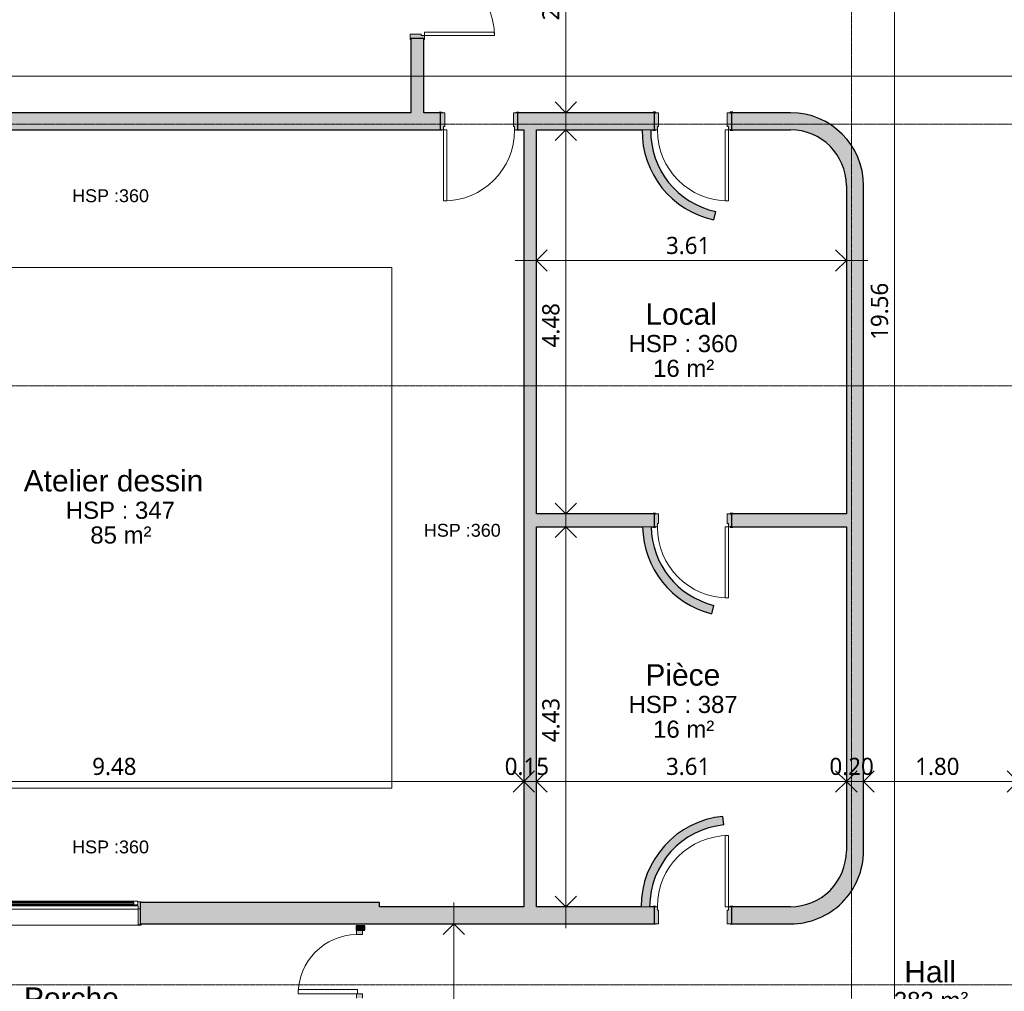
# Model space of a CAD drawing. Header units: millimetres. Extents: x -64334 to 32356, y -11421 to 53741.
# Tile 35 of 71: x -23874 to -12386, y 5744 to 17083. Entities that reach past the tile are written whole.
import ezdxf

# ---------------------------------------------------------------- set-up
doc = ezdxf.new("R2010")
doc.units = ezdxf.units.MM
doc.linetypes.add('Caché', pattern=[7.14375, 4.7625, -2.38125])
doc.linetypes.add('Ligne de quadrillage', pattern=[22.225, 12.7, -3.175, 3.175, -3.175])
for name, color, linetype, lineweight in [('A-ANNO-DIMS', 211, 'Continuous', 9), ('A-ANNO-DIMS-100', 211, 'Continuous', 9), ('A-AREA-IDEN', 2, 'Continuous', 9), ('A-DETL-HDLN', 90, 'Caché', 9), ('A-DOOR', 31, 'Continuous', 9), ('A-DOOR-FRAM', 31, 'Continuous', 9), ('A-GLAZ', 151, 'Continuous', 9), ('A-GLAZ-CWMG', 51, 'Continuous', 9), ('A-WALL', 113, 'Continuous', 9), ('G-ANNO-SYMB', 111, 'Continuous', 9), ('G-ANNO-TEXT', 231, 'Continuous', 9), ('I-WALL', 2, 'Continuous', 9), ('S-GRID', 1, 'Continuous', 9)]:
    doc.layers.add(name, color=color, linetype=linetype, lineweight=lineweight)
doc.styles.add('Arial_2', font='arial.ttf', dxfattribs={"height": 200})
doc.styles.add('Arial_4', font='arial.ttf', dxfattribs={"height": 150})
doc.styles.add('Arial_B', font='txt', dxfattribs={"height": 250})
doc.styles.add('Trebuchet MS_B', font='txt', dxfattribs={"height": 200})
doc.dimstyles.new('Cotes_linéaires_rouge_2mm', dxfattribs={"dimscale": 304.8, "dimtxt": 206.190181, "dimasz": 0.410105, "dimexe": 0.82021, "dimexo": 0.0625, "dimgap": 0.065617, "dimtad": 1, "dimlfac": 0.001, "dimrnd": 0.01, "dimzin": 0, "dimdsep": 46, "dimtxsty": 'Trebuchet MS_B', "dimblk1": 'OPEN30', "dimblk2": 'OPEN30', "dimsah": 1, "dimcen": 0.09, "dimdle": 0.82021, "dimazin": 0, "dimtfac": 1, "dimtdec": 4, "dimtix": 1, "dimtmove": 0, "dimatfit": 3, "dimfxl": 1.64042, "dimfxlon": 1, "dimtvp": 1, "dimtolj": 1, "dimtzin": 0, "dimarcsym": 2})
doc.dimstyles.new('Cotes_linéaires_rouge_2mm_3', dxfattribs={"dimscale": 304.8, "dimtxt": 206.190181, "dimasz": 0.410105, "dimexe": 0.82021, "dimexo": 0.0625, "dimgap": 0.065617, "dimtad": 1, "dimlfac": 0.001, "dimrnd": 0.01, "dimzin": 0, "dimdsep": 46, "dimtxsty": 'Trebuchet MS_B', "dimblk1": 'OPEN30', "dimblk2": 'OPEN30', "dimsah": 1, "dimcen": 0.09, "dimdle": 0.82021, "dimazin": 0, "dimtfac": 1, "dimtdec": 4, "dimtix": 1, "dimtmove": 0, "dimatfit": 3, "dimfxl": 1.64042, "dimfxlon": 1, "dimtvp": 1, "dimtolj": 1, "dimtzin": 0, "dimarcsym": 2})

# ---------------------------------------------------------------- blocks, each defined once
blk = doc.blocks.new('3 Vantaux - 180 x500-1522891-Niveau 00')
at = {"layer": 'A-GLAZ', "lineweight": 18}
for p, q in [((-2502, 133), (-2470, 133)), ((-2470, 137), (-2469, 138)), ((-2470, 96), (-2470, 137)), ((-2470, 133), (-2470, 95)), ((-2469, 138), (-2424, 138)), ((-2426, 125), (-2426, 109)), ((-2420, 125), (-2426, 125)), ((-2426, 124), (-869, 124)), ((-2426, 108), (-2426, 124)), ((-2424, 138), (-2420, 134)), ((-2420, 134), (-2420, 125)), ((-875, 134), (-871, 138)), ((-875, 125), (-875, 134)), ((-869, 125), (-875, 125)), ((-871, 138), (-827, 138)), ((-869, 109), (-869, 125)), ((-869, 124), (-869, 108)), ((-827, 138), (-825, 137)), ((-825, 137), (-824, 138)), ((-825, 96), (-825, 137)), ((-825, 137), (-825, 96)), ((-824, 138), (-779, 138)), ((-781, 125), (-781, 109)), ((-775, 125), (-781, 125)), ((-781, 124), (781, 124)), ((-781, 108), (-781, 124)), ((-779, 138), (-775, 134)), ((-775, 134), (-775, 125)), ((775, 134), (779, 138)), ((775, 125), (775, 134)), ((781, 125), (775, 125)), ((779, 138), (824, 138)), ((781, 109), (781, 125)), ((781, 124), (781, 108)), ((824, 138), (825, 137)), ((825, 137), (827, 138)), ((825, 137), (825, 96)), ((825, 96), (825, 137)), ((827, 138), (871, 138)), ((869, 125), (869, 109)), ((875, 125), (869, 125)), ((869, 124), (2426, 124)), ((869, 108), (869, 124)), ((871, 138), (875, 134)), ((875, 134), (875, 125)), ((2420, 134), (2424, 138)), ((2420, 125), (2420, 134)), ((2426, 125), (2420, 125)), ((2424, 138), (2468, 138)), ((2426, 109), (2426, 125)), ((2426, 124), (2426, 108)), ((2468, 138), (2470, 137)), ((2470, 137), (2470, 96)), ((2470, 133), (2510, 133)), ((2470, 95), (2470, 133)), ((2510, 133), (2510, 125)), ((-2476, 50), (-2500, 50)), ((-2500, 50), (-2476, 50)), ((-2475, 51), (-2476, 50)), ((-2476, 50), (-2476, -130)), ((-2475, 85), (-2475, 51)), ((-2460, 85), (-2475, 85)), ((-2469, 95), (-2470, 96)), ((-2470, 95), (-2460, 95)), ((-2424, 95), (-2469, 95)), ((-2460, 95), (-2460, 85)), ((-2426, 109), (-2420, 109)), ((-869, 108), (-2426, 108)), ((-2420, 99), (-2424, 95)), ((-2420, 109), (-2420, 99)), ((-875, 109), (-869, 109)), ((-875, 99), (-875, 109)), ((-871, 95), (-875, 99)), ((-827, 95), (-871, 95)), ((-825, 96), (-827, 95)), ((-824, 95), (-825, 96)), ((-779, 95), (-824, 95)), ((-781, 109), (-775, 109)), ((781, 108), (-781, 108)), ((-775, 99), (-779, 95)), ((-775, 109), (-775, 99)), ((775, 109), (781, 109)), ((775, 99), (775, 109)), ((779, 95), (775, 99)), ((824, 95), (779, 95)), ((825, 96), (824, 95)), ((827, 95), (825, 96)), ((871, 95), (827, 95)), ((869, 109), (875, 109)), ((2426, 108), (869, 108)), ((875, 99), (871, 95)), ((875, 109), (875, 99)), ((2420, 109), (2426, 109)), ((2420, 99), (2420, 109)), ((2424, 95), (2420, 99)), ((2468, 95), (2424, 95)), ((2460, 95), (2470, 95)), ((2460, 85), (2460, 95)), ((2475, 85), (2460, 85)), ((2470, 96), (2468, 95)), ((2475, 51), (2475, 85)), ((2476, 50), (2475, 51)), ((2500, 50), (2476, 50)), ((2476, 50), (2500, 50)), ((2476, -130), (2476, 50)), ((-2508, -131), (-2508, -125)), ((-2506, -133), (-2508, -131)), ((-2479, -133), (-2506, -133)), ((-2476, -130), (-2479, -133)), ((2479, -133), (2476, -130)), ((2506, -133), (2479, -133)), ((2508, -131), (2506, -133)), ((2508, -125), (2508, -131))]:
    blk.add_line(p, q, dxfattribs=at)
at = {"layer": 'A-GLAZ'}
for p, q in [((-2424, 138), (-871, 138)), ((-875, 134), (-2420, 134)), ((-779, 138), (779, 138)), ((-775, 134), (775, 134)), ((871, 138), (2424, 138)), ((875, 134), (2420, 134)), ((2476, 45), (-2476, 45)), ((2460, 85), (-2460, 85)), ((-871, 95), (-2424, 95)), ((-875, 99), (-2420, 99)), ((-824, 95), (-827, 95)), ((779, 95), (-779, 95)), ((-775, 99), (775, 99)), ((827, 95), (824, 95)), ((2424, 95), (871, 95)), ((875, 99), (2420, 99)), ((-2511, -125), (-2511, -140)), ((-2511, -140), (2511, -140)), ((2511, -140), (2511, -125))]:
    blk.add_line(p, q, dxfattribs=at)
blk = doc.blocks.new('Simple vitrée - Simple vitrée-1522894-Niveau 00')
at = {"layer": 'A-DOOR-FRAM'}
h = blk.add_hatch(color=254, dxfattribs=at)
h.paths.add_polyline_path([(-396, -25), (-346, -25), (-346, 45), (-396, 45)])
h.paths.add_polyline_path([(346, -25), (396, -25), (396, 45), (346, 45)])
at = {"layer": 'A-DOOR'}
for p, q in [((-296, 727), (-346, 727)), ((-346, 727), (-346, 35)), ((-296, 35), (-296, 727)), ((-346, 35), (-296, 35))]:
    blk.add_line(p, q, dxfattribs=at)
blk.add_arc((-346, 35), 692, 0.8278, 90, dxfattribs=at)
at = {"layer": 'A-DOOR-FRAM', "lineweight": 18}
for p, q in [((-346, 45), (-396, 45)), ((-346, -25), (-346, 45)), ((396, 45), (346, 45)), ((346, 45), (346, -25)), ((-396, -25), (-346, -25)), ((346, -25), (396, -25))]:
    blk.add_line(p, q, dxfattribs=at)
blk = doc.blocks.new('Meneau rectangulaire - 50 x 100mm-1368979-Niveau 00')
at = {"layer": 'A-GLAZ-CWMG'}
blk.add_hatch(color=8, dxfattribs=at).paths.add_polyline_path([(-50, 50), (0, 50), (0, -50), (-50, -50)])
at = {"layer": 'A-GLAZ-CWMG', "lineweight": 25}
for p, q in [((-50, 50), (0, 50)), ((-50, -50), (-50, 50)), ((0, 50), (0, -50)), ((0, -50), (-50, -50))]:
    blk.add_line(p, q, dxfattribs=at)
blk = doc.blocks.new('Double _R_ - 1_63m x 2_04m-1398057-Niveau 00')
at = {"layer": 'A-DOOR-FRAM'}
h = blk.add_hatch(color=254, dxfattribs=at)
h.paths.add_polyline_path([(815, -83), (860, -83), (860, -75), (850, -75), (850, 75), (860, 75), (860, 83), (800, 83), (800, -43), (815, -43), (815, -75)])
h.paths.add_polyline_path([(-860, -83), (-815, -83), (-815, -43), (-800, -43), (-800, 83), (-860, 83), (-860, 75), (-850, 75), (-850, -75), (-860, -75)])
at = {"layer": 'A-DOOR'}
for p, q in [((-815, -83), (-775, -83)), ((-815, -898), (-815, -83)), ((-775, -83), (-775, -898)), ((815, -83), (775, -83)), ((775, -83), (775, -898)), ((815, -898), (815, -83)), ((-775, -898), (-815, -898)), ((775, -898), (815, -898))]:
    blk.add_line(p, q, dxfattribs=at)
for centre, start, end in [((-815, -83), 270, 360), ((815, -83), 180, 270)]:
    blk.add_arc(centre, 815, start, end, dxfattribs=at)
at = {"layer": 'A-DOOR-FRAM', "lineweight": 18}
for p, q in [((-800, 83), (-860, 83)), ((-860, 83), (-860, 75)), ((-800, -43), (-800, 83)), ((860, 83), (800, 83)), ((800, 83), (800, -43)), ((860, 75), (860, 83)), ((-860, -75), (-860, -83)), ((-860, -83), (-815, -83)), ((-815, -83), (-815, -43)), ((-815, -43), (-800, -43)), ((800, -43), (815, -43)), ((815, -43), (815, -83)), ((815, -83), (860, -83)), ((860, -83), (860, -75))]:
    blk.add_line(p, q, dxfattribs=at)
blk = doc.blocks.new('__Int_ Simple - __PP _0_83m x 2_04m_-V27-Niveau 00')
at = {"layer": 'A-DOOR'}
h = blk.add_hatch(color=254, dxfattribs=at)
h.paths.add_polyline_path([(-485, 105), (-500, 105), (-500, 100), (-470, 100), (-470, 105)])
h.paths.add_polyline_path([(430, 105), (400, 105), (400, 100), (430, 100)])
h.paths.add_polyline_path([(-485, -100), (-500, -100), (-500, -105), (-470, -105), (-470, -100)])
h.paths.add_polyline_path([(415, -100), (400, -100), (400, -105), (430, -105), (430, -100)])
at = {"layer": 'A-DOOR-FRAM'}
h = blk.add_hatch(color=254, dxfattribs=at)
h.paths.add_polyline_path([(365, 100), (365, -60), (380, -60), (380, -100), (415, -100), (415, 100), (400, 100)])
h.paths.add_polyline_path([(-435, 100), (-485, 100), (-485, -100), (-450, -100), (-450, -60), (-435, -60)])
at = {"layer": 'A-DOOR', "lineweight": 25}
for p, q in [((-470, 105), (-500, 105)), ((-500, 105), (-500, 100)), ((-485, 100), (-470, 100)), ((-470, 100), (-470, 105)), ((430, 105), (400, 105)), ((400, 105), (400, 100)), ((400, 100), (415, 100)), ((430, 100), (430, 105)), ((-500, -100), (-500, -105)), ((-500, -105), (-470, -105)), ((-470, -100), (-485, -100)), ((-470, -105), (-470, -100)), ((415, -100), (400, -100)), ((400, -100), (400, -105)), ((400, -105), (430, -105)), ((430, -105), (430, -100))]:
    blk.add_line(p, q, dxfattribs=at)
at = {"layer": 'A-DOOR'}
for p, q in [((380, -100), (340, -100)), ((340, -930), (340, -100)), ((380, -100), (380, -930)), ((380, -930), (340, -930))]:
    blk.add_line(p, q, dxfattribs=at)
blk.add_arc((380, -100), 830, 180, 270, dxfattribs=at)
at = {"layer": 'A-DOOR-FRAM', "lineweight": 18}
for p, q in [((-435, 100), (-485, 100)), ((-435, -60), (-435, 100)), ((415, 100), (365, 100)), ((365, 100), (365, -60)), ((-485, -100), (-450, -100)), ((-450, -100), (-450, -60)), ((-450, -60), (-435, -60)), ((365, -60), (380, -60)), ((380, -60), (380, -100)), ((380, -100), (415, -100))]:
    blk.add_line(p, q, dxfattribs=at)
blk = doc.blocks.new('__Int_ Simple - __PP _0_83m x 2_04m_-1519620-Niveau 00')
at = {"layer": 'A-DOOR'}
h = blk.add_hatch(color=254, dxfattribs=at)
h.paths.add_polyline_path([(400, 105), (400, 100), (430, 100), (430, 105), (410, 105)])
h.paths.add_polyline_path([(-485, 105), (-500, 105), (-500, 100), (-470, 100), (-470, 105)])
h.paths.add_polyline_path([(-485, -100), (-500, -100), (-500, -105), (-470, -105), (-470, -100)])
h.paths.add_polyline_path([(430, -100), (400, -100), (400, -105), (430, -105)])
at = {"layer": 'A-DOOR-FRAM'}
h = blk.add_hatch(color=254, dxfattribs=at)
h.paths.add_polyline_path([(-450, 100), (-485, 100), (-485, -100), (-435, -100), (-435, 60), (-450, 60)])
h.paths.add_polyline_path([(415, 100), (380, 100), (380, 60), (365, 60), (365, -100), (415, -100), (415, 0)])
at = {"layer": 'A-DOOR'}
for p, q in [((380, 930), (340, 930)), ((340, 930), (340, 100)), ((380, 100), (380, 930)), ((380, 100), (340, 100))]:
    blk.add_line(p, q, dxfattribs=at)
at = {"layer": 'A-DOOR', "lineweight": 25}
for p, q in [((-500, 100), (-500, 105)), ((-500, 105), (-470, 105)), ((-470, 100), (-485, 100)), ((-470, 105), (-470, 100)), ((400, 100), (400, 105)), ((400, 105), (430, 105)), ((415, 100), (400, 100)), ((430, 105), (430, 100)), ((-500, -105), (-500, -100)), ((-470, -105), (-500, -105)), ((-485, -100), (-470, -100)), ((-470, -100), (-470, -105)), ((400, -105), (400, -100)), ((400, -100), (415, -100)), ((430, -105), (400, -105)), ((430, -100), (430, -105))]:
    blk.add_line(p, q, dxfattribs=at)
at = {"layer": 'A-DOOR'}
blk.add_arc((380, 100), 830, 90, 180, dxfattribs=at)
at = {"layer": 'A-DOOR-FRAM', "lineweight": 18}
for p, q in [((-485, 100), (-450, 100)), ((-450, 100), (-450, 60)), ((-450, 60), (-435, 60)), ((-435, 60), (-435, -100)), ((365, 60), (380, 60)), ((365, -100), (365, 60)), ((380, 100), (415, 100)), ((380, 60), (380, 100)), ((-435, -100), (-485, -100)), ((415, -100), (365, -100))]:
    blk.add_line(p, q, dxfattribs=at)
blk = doc.blocks.new('__Int_ Simple - __PP _0_83m x 2_04m_-1519624-Niveau 00')
at = {"layer": 'A-DOOR'}
h = blk.add_hatch(color=254, dxfattribs=at)
h.paths.add_polyline_path([(400, -80), (430, -80), (430, -75), (400, -76)])
h.paths.add_polyline_path([(-500, -80), (-470, -80), (-470, -75), (-500, -75)])
h.paths.add_polyline_path([(-470, 75), (-470, 80), (-500, 80), (-500, 75), (-485, 75)])
h.paths.add_polyline_path([(430, 75), (430, 80), (400, 80), (400, 75), (428, 75)])
at = {"layer": 'A-DOOR-FRAM'}
h = blk.add_hatch(color=254, dxfattribs=at)
h.paths.add_polyline_path([(380, -75), (415, -75), (415, 75), (365, 75), (365, -35), (380, -35)])
h.paths.add_polyline_path([(-450, -75), (-450, -35), (-435, -35), (-435, 75), (-485, 75), (-485, -75)])
at = {"layer": 'A-DOOR', "lineweight": 25}
for p, q in [((-470, 80), (-500, 80)), ((-500, 80), (-500, 75)), ((-485, 75), (-470, 75)), ((-470, 75), (-470, 80)), ((430, 80), (400, 80)), ((400, 80), (400, 75)), ((400, 75), (415, 75)), ((430, 75), (430, 80)), ((-500, -75), (-500, -80)), ((-500, -80), (-470, -80)), ((-470, -75), (-485, -75)), ((-470, -80), (-470, -75)), ((415, -75), (400, -75)), ((400, -75), (400, -80)), ((400, -80), (430, -80)), ((430, -80), (430, -75))]:
    blk.add_line(p, q, dxfattribs=at)
at = {"layer": 'A-DOOR'}
for p, q in [((380, -75), (340, -75)), ((340, -905), (340, -75)), ((380, -75), (380, -905)), ((380, -905), (340, -905))]:
    blk.add_line(p, q, dxfattribs=at)
blk.add_arc((380, -75), 830, 180, 270, dxfattribs=at)
at = {"layer": 'A-DOOR-FRAM', "lineweight": 18}
for p, q in [((-435, 75), (-485, 75)), ((-435, -35), (-435, 75)), ((415, 75), (365, 75)), ((365, 75), (365, -35)), ((-485, -75), (-450, -75)), ((-450, -75), (-450, -35)), ((-450, -35), (-435, -35)), ((365, -35), (380, -35)), ((380, -35), (380, -75)), ((380, -75), (415, -75))]:
    blk.add_line(p, q, dxfattribs=at)
blk = doc.blocks.new('DIMBLOCK177-Niveau 00')
at = {"layer": 'A-ANNO-DIMS-100'}
for p, q in [((-14029, 7693), (-14029, 8443)), ((-12229, 7693), (-12229, 8443)), ((-11979, 8193), (-14029, 8193)), ((-14029, 8193), (-14029, 7693)), ((-12229, 8193), (-12229, 7693))]:
    blk.add_line(p, q, dxfattribs=at)
at = {"layer": 'A-ANNO-DIMS-100', "lineweight": 25}
for p, q in [((-14029, 8193), (-13904, 8318)), ((-12229, 8193), (-12354, 8318)), ((-14029, 8193), (-13904, 8068)), ((-12229, 8193), (-12354, 8068))]:
    blk.add_line(p, q, dxfattribs=at)
at = {"layer": 'A-ANNO-DIMS-100', "color": 0, "insert": (-13426, 8469), "char_height": 200, "width": 712.93, "attachment_point": 1, "line_spacing_factor": 1.048425, "style": 'Trebuchet MS_B'}
blk.add_mtext('1.80', dxfattribs=at)
blk = doc.blocks.new('_Open30')
at = {"color": 0, "linetype": 'ByBlock', "lineweight": -2}
for p, q in [((-1, 0.268), (0, 0)), ((0, 0), (-1, -0.268)), ((0, 0), (-1, 0))]:
    blk.add_line(p, q, dxfattribs=at)
blk = doc.blocks.new('DIMBLOCK178-Niveau 00')
at = {"layer": 'A-ANNO-DIMS-100'}
for p, q in [((-14229, 7693), (-14229, 8443)), ((-14029, 7693), (-14029, 8443)), ((-14029, 8193), (-14229, 8193)), ((-14229, 8193), (-14229, 7693)), ((-14029, 8193), (-14029, 7693))]:
    blk.add_line(p, q, dxfattribs=at)
at = {"layer": 'A-ANNO-DIMS-100', "lineweight": 25}
for p, q in [((-14229, 8193), (-14354, 8318)), ((-14029, 8193), (-13904, 8318)), ((-14229, 8193), (-14354, 8068)), ((-14029, 8193), (-13904, 8068))]:
    blk.add_line(p, q, dxfattribs=at)
at = {"layer": 'A-ANNO-DIMS-100', "color": 0, "insert": (-14426, 8469), "char_height": 200, "width": 712.93, "attachment_point": 1, "line_spacing_factor": 1.048425, "style": 'Trebuchet MS_B'}
blk.add_mtext('0.20', dxfattribs=at)
blk = doc.blocks.new('DIMBLOCK179-Niveau 00')
at = {"layer": 'A-ANNO-DIMS-100'}
for p, q in [((-17843, 7693), (-17843, 8443)), ((-14229, 7693), (-14229, 8443)), ((-14229, 8193), (-17843, 8193)), ((-17843, 8193), (-17843, 7693)), ((-14229, 8193), (-14229, 7693))]:
    blk.add_line(p, q, dxfattribs=at)
at = {"layer": 'A-ANNO-DIMS-100', "lineweight": 25}
for p, q in [((-17843, 8193), (-17718, 8318)), ((-14229, 8193), (-14354, 8318)), ((-14229, 8193), (-14104, 8318)), ((-17843, 8193), (-17718, 8068)), ((-14229, 8193), (-14354, 8068)), ((-14229, 8193), (-14104, 8068))]:
    blk.add_line(p, q, dxfattribs=at)
at = {"layer": 'A-ANNO-DIMS-100', "color": 0, "insert": (-16333, 8469), "char_height": 200, "width": 712.93, "attachment_point": 1, "line_spacing_factor": 1.048425, "style": 'Trebuchet MS_B'}
blk.add_mtext('3.61', dxfattribs=at)
blk = doc.blocks.new('DIMBLOCK180-Niveau 00')
at = {"layer": 'A-ANNO-DIMS-100'}
for p, q in [((-17993, 7693), (-17993, 8443)), ((-17843, 7693), (-17843, 8443)), ((-17843, 8193), (-17993, 8193)), ((-17993, 8193), (-17993, 7693)), ((-17843, 8193), (-17843, 7693))]:
    blk.add_line(p, q, dxfattribs=at)
at = {"layer": 'A-ANNO-DIMS-100', "lineweight": 25}
for p, q in [((-17993, 8193), (-18118, 8318)), ((-17843, 8193), (-17718, 8318)), ((-17993, 8193), (-18118, 8068)), ((-17843, 8193), (-17718, 8068))]:
    blk.add_line(p, q, dxfattribs=at)
at = {"layer": 'A-ANNO-DIMS-100', "color": 0, "insert": (-18215, 8469), "char_height": 200, "width": 712.93, "attachment_point": 1, "line_spacing_factor": 1.048425, "style": 'Trebuchet MS_B'}
blk.add_mtext('0.15', dxfattribs=at)
blk = doc.blocks.new('DIMBLOCK181-Niveau 00')
at = {"layer": 'A-ANNO-DIMS-100'}
for p, q in [((-27469, 7693), (-27469, 8443)), ((-17993, 7693), (-17993, 8443)), ((-17993, 8193), (-27469, 8193)), ((-27469, 8193), (-27469, 7693)), ((-17993, 8193), (-17993, 7693))]:
    blk.add_line(p, q, dxfattribs=at)
at = {"layer": 'A-ANNO-DIMS-100', "lineweight": 25}
for p, q in [((-27469, 8193), (-27344, 8318)), ((-17993, 8193), (-18118, 8318)), ((-17993, 8193), (-17868, 8318)), ((-27469, 8193), (-27344, 8068)), ((-17993, 8193), (-18118, 8068)), ((-17993, 8193), (-17868, 8068))]:
    blk.add_line(p, q, dxfattribs=at)
at = {"layer": 'A-ANNO-DIMS-100', "color": 0, "insert": (-23028, 8469), "char_height": 200, "width": 712.93, "attachment_point": 1, "line_spacing_factor": 1.048425, "style": 'Trebuchet MS_B'}
blk.add_mtext('9.48', dxfattribs=at)
blk = doc.blocks.new('DIMBLOCK182-Niveau 00')
at = {"layer": 'A-ANNO-DIMS-100'}
for p, q in [((-17501, 16048), (-17501, 11065)), ((-17001, 15798), (-17751, 15798)), ((-17501, 15798), (-17001, 15798)), ((-17001, 11315), (-17751, 11315)), ((-17501, 11315), (-17001, 11315))]:
    blk.add_line(p, q, dxfattribs=at)
at = {"layer": 'A-ANNO-DIMS-100', "lineweight": 25}
for p, q in [((-17501, 15798), (-17626, 15673)), ((-17501, 15798), (-17376, 15673)), ((-17501, 11315), (-17626, 11440)), ((-17501, 11315), (-17376, 11440))]:
    blk.add_line(p, q, dxfattribs=at)
at = {"layer": 'A-ANNO-DIMS-100', "color": 0, "insert": (-17777, 13259), "char_height": 200, "width": 712.93, "attachment_point": 1, "rotation": 90, "line_spacing_factor": 1.048425, "style": 'Trebuchet MS_B'}
blk.add_mtext('4.48', dxfattribs=at)
blk = doc.blocks.new('DIMBLOCK184-Niveau 00')
at = {"layer": 'A-ANNO-DIMS-100'}
for p, q in [((-17501, 18994), (-17501, 15748)), ((-17001, 18744), (-17751, 18744)), ((-17501, 18744), (-17001, 18744)), ((-17001, 15998), (-17751, 15998)), ((-17501, 15998), (-17001, 15998))]:
    blk.add_line(p, q, dxfattribs=at)
at = {"layer": 'A-ANNO-DIMS-100', "lineweight": 25}
for p, q in [((-17501, 18744), (-17626, 18619)), ((-17501, 18744), (-17376, 18619)), ((-17501, 15998), (-17626, 16123)), ((-17501, 15998), (-17376, 16123))]:
    blk.add_line(p, q, dxfattribs=at)
at = {"layer": 'A-ANNO-DIMS-100', "color": 0, "insert": (-17777, 17074), "char_height": 200, "width": 712.93, "attachment_point": 1, "rotation": 90, "line_spacing_factor": 1.048425, "style": 'Trebuchet MS_B'}
blk.add_mtext('2.75', dxfattribs=at)
blk = doc.blocks.new('DIMBLOCK203-Niveau 00')
at = {"layer": 'A-ANNO-DIMS-100'}
for p, q in [((-13667, 23758), (-13667, 3694)), ((-13167, 23508), (-13917, 23508)), ((-13667, 23508), (-13167, 23508)), ((-13167, 3944), (-13917, 3944)), ((-13667, 3944), (-13167, 3944))]:
    blk.add_line(p, q, dxfattribs=at)
at = {"layer": 'A-ANNO-DIMS-100', "lineweight": 25}
for p, q in [((-13667, 23508), (-13792, 23383)), ((-13667, 23508), (-13542, 23383)), ((-13667, 3944), (-13792, 4069)), ((-13667, 3944), (-13542, 4069))]:
    blk.add_line(p, q, dxfattribs=at)
at = {"layer": 'A-ANNO-DIMS-100', "color": 0, "insert": (-13943, 13347), "char_height": 200, "width": 910.03, "attachment_point": 1, "rotation": 90, "line_spacing_factor": 1.048425, "style": 'Trebuchet MS_B'}
blk.add_mtext('19.56', dxfattribs=at)
blk = doc.blocks.new('DIMBLOCK204-Niveau 00')
at = {"layer": 'A-ANNO-DIMS-100'}
for p, q in [((-18809, 6781), (-18809, 3694)), ((-18309, 6531), (-19059, 6531)), ((-18809, 6531), (-18309, 6531)), ((-18309, 3944), (-19059, 3944)), ((-18809, 3944), (-18309, 3944))]:
    blk.add_line(p, q, dxfattribs=at)
at = {"layer": 'A-ANNO-DIMS-100', "lineweight": 25}
for p, q in [((-18809, 6531), (-18934, 6406)), ((-18809, 6531), (-18684, 6406)), ((-18809, 3944), (-18934, 4069)), ((-18809, 3944), (-18684, 4069))]:
    blk.add_line(p, q, dxfattribs=at)
at = {"layer": 'A-ANNO-DIMS-100', "color": 0, "insert": (-19085, 4940), "char_height": 200, "width": 712.93, "attachment_point": 1, "rotation": 90, "line_spacing_factor": 1.048425, "style": 'Trebuchet MS_B'}
blk.add_mtext('2.59', dxfattribs=at)
blk = doc.blocks.new('DIMBLOCK217-Niveau 00')
at = {"layer": 'A-ANNO-DIMS-100'}
for p, q in [((-17843, 13773), (-17843, 14523)), ((-14229, 13773), (-14229, 14523)), ((-13979, 14273), (-18093, 14273)), ((-17843, 14273), (-17843, 13773)), ((-14229, 14273), (-14229, 13773))]:
    blk.add_line(p, q, dxfattribs=at)
at = {"layer": 'A-ANNO-DIMS-100', "lineweight": 25}
for p, q in [((-17843, 14273), (-17718, 14398)), ((-14229, 14273), (-14354, 14398)), ((-17843, 14273), (-17718, 14148)), ((-14229, 14273), (-14354, 14148))]:
    blk.add_line(p, q, dxfattribs=at)
at = {"layer": 'A-ANNO-DIMS-100', "color": 0, "insert": (-16333, 14549), "char_height": 200, "width": 712.93, "attachment_point": 1, "line_spacing_factor": 1.048425, "style": 'Trebuchet MS_B'}
blk.add_mtext('3.61', dxfattribs=at)
blk = doc.blocks.new('DIMBLOCK274-Niveau 00')
at = {"layer": 'A-ANNO-DIMS-100'}
for p, q in [((-17501, 11415), (-17501, 6481)), ((-17001, 11165), (-17751, 11165)), ((-17501, 11165), (-17001, 11165)), ((-17001, 6731), (-17751, 6731)), ((-17501, 6731), (-17001, 6731))]:
    blk.add_line(p, q, dxfattribs=at)
at = {"layer": 'A-ANNO-DIMS-100', "lineweight": 25}
for p, q in [((-17501, 11165), (-17626, 11040)), ((-17501, 11165), (-17376, 11040)), ((-17501, 6731), (-17626, 6856)), ((-17501, 6731), (-17376, 6856))]:
    blk.add_line(p, q, dxfattribs=at)
at = {"layer": 'A-ANNO-DIMS-100', "color": 0, "insert": (-17777, 8651), "char_height": 200, "width": 712.93, "attachment_point": 1, "rotation": 90, "line_spacing_factor": 1.048425, "style": 'Trebuchet MS_B'}
blk.add_mtext('4.43', dxfattribs=at)

msp = doc.modelspace()

# ---------------------------------------------------------------- hatches: boundary and pattern name
at = {"layer": 'A-WALL'}
h = msp.add_hatch(color=8, dxfattribs=at)
h.paths.add_polyline_path([(-19309.054, 15997.67), (-19159.054, 15997.67), (-19159.054, 16863.989), (-19309.054, 16863.989)])
h.paths.add_polyline_path([(-19159.054, 18563.989), (-19159.054, 22393.989), (-19309.054, 22393.989), (-19309.054, 18563.989)])
h.paths.add_polyline_path([(-19309.054, 24093.989), (-19159.054, 24093.989), (-19159.054, 25593.989), (-19309.054, 25593.989)])
h = msp.add_hatch(color=8, dxfattribs=at)
h.paths.add_polyline_path([(-14879.115, 15797.67), (-14879.115, 15997.67), (-15569.089, 15997.67), (-15569.089, 15797.67), (-15555.905, 15797.67)])
h.paths.add_polyline_path([(-16959.626, 15797.67), (-16469.089, 15797.67), (-16469.089, 15997.67), (-18063.958, 15997.67), (-18063.958, 15797.67), (-17843.115, 15797.67)])
h.paths.add_polyline_path([(-18963.958, 15797.67), (-18963.958, 15997.67), (-34259.054, 15997.67), (-34259.054, 15797.67), (-21170.79, 15797.67)])
for points in [[(-14029.115, 15147.67), (-14035.313, 15250.126), (-14053.815, 15351.088), (-14084.351, 15449.084), (-14126.478, 15542.684), (-14179.579, 15630.525), (-14242.881, 15711.324), (-14315.461, 15783.904), (-14396.26, 15847.206), (-14484.1, 15900.307), (-14577.701, 15942.434), (-14675.697, 15972.97), (-14776.659, 15991.472), (-14879.115, 15997.67), (-14879.115, 15797.67), (-14794.273, 15792.109), (-14710.883, 15775.521), (-14630.371, 15748.191), (-14554.115, 15710.586), (-14483.42, 15663.349), (-14419.496, 15607.289), (-14363.435, 15543.365), (-14316.199, 15472.67), (-14278.593, 15396.414), (-14251.263, 15315.902), (-14234.676, 15232.512), (-14229.115, 15147.67)], [(-17993.115, 6731.086), (-17843.115, 6731.086), (-17843.115, 15797.67), (-17993.115, 15797.67), (-17993.115, 6905.563)], [(-14029.115, 7381.086), (-14029.115, 15147.67), (-14229.115, 15147.67), (-14229.115, 7381.086)], [(-14879.115, 6531.086), (-14776.659, 6537.284), (-14675.697, 6555.786), (-14577.701, 6586.323), (-14484.1, 6628.449), (-14396.26, 6681.55), (-14315.461, 6744.852), (-14242.881, 6817.432), (-14179.579, 6898.231), (-14126.478, 6986.072), (-14084.351, 7079.672), (-14053.815, 7177.668), (-14035.313, 7278.63), (-14029.115, 7381.086), (-14229.115, 7381.086), (-14234.676, 7296.244), (-14251.263, 7212.854), (-14278.593, 7132.342), (-14316.199, 7056.086), (-14363.435, 6985.391), (-14419.496, 6921.467), (-14483.42, 6865.407), (-14554.115, 6818.17), (-14630.371, 6780.565), (-14710.883, 6753.235), (-14794.273, 6736.647), (-14879.115, 6731.086), (-14879.115, 6631.086)]]:
    msp.add_hatch(color=8, dxfattribs=at).paths.add_polyline_path(points)
h = msp.add_hatch(color=8, dxfattribs=at)
h.paths.add_polyline_path([(-17843.115, 11164.518), (-16469.089, 11164.518), (-16469.089, 11314.518), (-17843.115, 11314.518), (-17843.115, 11239.518)])
h.paths.add_polyline_path([(-15555.905, 11164.518), (-14229.115, 11164.518), (-14229.115, 11314.518), (-15569.089, 11314.518), (-15569.089, 11164.518)])
h = msp.add_hatch(color=8, dxfattribs=at)
h.paths.add_polyline_path([(-19676.558, 6531.086), (-19676.558, 6781.086), (-22466.928, 6781.086), (-22466.928, 6531.086), (-21170.79, 6531.086)])
h.paths.add_polyline_path([(-27466.928, 6531.086), (-27466.928, 6781.086), (-27517.52, 6781.086), (-27517.52, 6531.086), (-27487.537, 6531.086)])
h = msp.add_hatch(color=8, dxfattribs=at)
h.paths.add_polyline_path([(-14879.115, 6531.086), (-14879.115, 6731.086), (-15569.089, 6731.086), (-15569.089, 6531.086), (-15555.905, 6531.086)])
h.paths.add_polyline_path([(-16469.089, 6531.086), (-16469.089, 6731.086), (-19676.558, 6731.086), (-19676.558, 6531.086), (-18363.348, 6531.086)])
at = {"layer": 'I-WALL'}
for points in [[(-15773.883, 14746.252), (-15752.907, 14844.027), (-15858.911, 14873.208), (-15960.883, 14914.318), (-16057.486, 14966.817), (-16147.453, 15030.019), (-16229.603, 15103.092), (-16302.859, 15185.079), (-16366.26, 15274.905), (-16418.975, 15371.391), (-16460.312, 15473.272), (-16489.729, 15579.21), (-16506.839, 15687.818), (-16511.419, 15797.67), (-16611.43, 15797.67), (-16607.101, 15685.803), (-16590.998, 15575.016), (-16563.3, 15466.546), (-16524.317, 15361.602), (-16474.483, 15261.355), (-16414.355, 15166.923), (-16344.602, 15079.358), (-16266.003, 14999.639), (-16179.435, 14928.654), (-16085.863, 14867.195), (-15986.332, 14815.947), (-15881.95, 14775.482)], [(-15799.979, 10151.007), (-15776.069, 10248.107), (-15876.484, 10278.745), (-15972.952, 10320.164), (-16064.321, 10371.87), (-16149.497, 10433.243), (-16227.463, 10503.55), (-16297.285, 10581.951), (-16358.128, 10667.506), (-16409.266, 10759.194), (-16450.085, 10855.918), (-16480.099, 10956.521), (-16498.948, 11059.799), (-16506.407, 11164.518), (-16606.42, 11164.518), (-16598.346, 11048.743), (-16577.663, 10934.544), (-16544.62, 10823.29), (-16499.612, 10716.316), (-16443.18, 10614.903), (-16375.998, 10520.268), (-16298.874, 10433.544), (-16212.731, 10355.772), (-16118.602, 10287.883), (-16017.615, 10230.692), (-15910.981, 10184.883)], [(-16524.115, 6731.086), (-16517.971, 6839.528), (-16499.616, 6946.582), (-16469.286, 7050.877), (-16427.369, 7151.078), (-16374.401, 7245.904), (-16311.061, 7334.139), (-16238.159, 7414.654), (-16156.629, 7486.419), (-16067.514, 7548.515), (-15971.955, 7600.147), (-15871.176, 7640.654), (-15766.465, 7669.518), (-15659.165, 7686.369), (-15669.066, 7785.878), (-15779.158, 7769.044), (-15886.876, 7740.752), (-15991.031, 7701.315), (-16090.474, 7651.166), (-16184.105, 7590.861), (-16270.893, 7521.064), (-16349.878, 7442.547), (-16420.189, 7356.176), (-16481.05, 7262.904), (-16531.789, 7163.761), (-16571.845, 7059.842), (-16600.777, 6952.294), (-16618.264, 6842.304), (-16624.115, 6731.086)]]:
    msp.add_hatch(color=8, dxfattribs=at).paths.add_polyline_path(points)

# ---------------------------------------------------------------- linework, layer by layer
at = {"layer": 'A-DETL-HDLN'}
for p, q in [((-26098.571, 14191.58), (-19531.823, 14191.58)), ((-19531.823, 14191.58), (-19531.823, 8114.411)), ((-19531.823, 8114.411), (-26098.571, 8114.411))]:
    msp.add_line(p, q, dxfattribs=at)
at = {"layer": 'A-WALL', "lineweight": 25}
for p, q in [((-19159.054, 16863.989), (-19309.054, 16863.989)), ((-19309.054, 16863.989), (-19309.054, 15997.67)), ((-19159.054, 15997.67), (-19159.054, 16863.989)), ((-19309.054, 15997.67), (-34259.054, 15997.67)), ((-18963.958, 15997.67), (-19159.054, 15997.67)), ((-18963.958, 15797.67), (-18963.958, 15997.67)), ((-16469.089, 15997.67), (-18063.958, 15997.67)), ((-18063.958, 15997.67), (-18063.958, 15797.67)), ((-16469.089, 15797.67), (-16469.089, 15997.67)), ((-14879.115, 15997.67), (-15569.089, 15997.67)), ((-15569.089, 15997.67), (-15569.089, 15797.67)), ((-27469.054, 15797.67), (-18963.958, 15797.67)), ((-18063.958, 15797.67), (-17993.115, 15797.67)), ((-17993.115, 15797.67), (-17993.115, 6731.086)), ((-17843.115, 15797.67), (-16611.43, 15797.67)), ((-17843.115, 11314.518), (-17843.115, 15797.67)), ((-16511.419, 15797.67), (-16469.089, 15797.67)), ((-15569.089, 15797.67), (-14879.115, 15797.67)), ((-14229.115, 15147.67), (-14229.115, 11314.518)), ((-14029.115, 7381.086), (-14029.115, 15147.67)), ((-16469.089, 11314.518), (-17843.115, 11314.518)), ((-16469.089, 11164.518), (-16469.089, 11314.518)), ((-14229.115, 11314.518), (-15569.089, 11314.518)), ((-15569.089, 11314.518), (-15569.089, 11164.518)), ((-17843.115, 6731.086), (-17843.115, 11164.518)), ((-17843.115, 11164.518), (-16606.42, 11164.518)), ((-16506.407, 11164.518), (-16469.089, 11164.518)), ((-15569.089, 11164.518), (-14229.115, 11164.518)), ((-14229.115, 11164.518), (-14229.115, 7381.086)), ((-19676.558, 6781.086), (-22466.928, 6781.086)), ((-22466.928, 6781.086), (-22466.928, 6531.086)), ((-19676.558, 6731.086), (-19676.558, 6781.086)), ((-17993.115, 6731.086), (-19676.558, 6731.086)), ((-16624.115, 6731.086), (-17843.115, 6731.086)), ((-16469.089, 6731.086), (-16524.115, 6731.086)), ((-16469.089, 6531.086), (-16469.089, 6731.086)), ((-14879.115, 6731.086), (-15569.089, 6731.086)), ((-15569.089, 6731.086), (-15569.089, 6531.086)), ((-22466.928, 6531.086), (-19676.558, 6531.086)), ((-19676.558, 6531.086), (-16469.089, 6531.086)), ((-15569.089, 6531.086), (-14879.115, 6531.086))]:
    msp.add_line(p, q, dxfattribs=at)
at = {"layer": 'A-WALL'}
for p, q in [((-16511.419, 15797.67), (-16611.43, 15797.67)), ((-16506.407, 11164.518), (-16606.42, 11164.518)), ((-16624.115, 6731.086), (-16524.115, 6731.086))]:
    msp.add_line(p, q, dxfattribs=at)
at = {"layer": 'A-WALL', "lineweight": 25}
for centre, radius, start, end in [((-14879.115, 15147.67), 850, 360, 90), ((-14879.115, 15147.67), 650, 0, 90), ((-14879.115, 7381.086), 850, 269.9999998, 360), ((-14879.115, 7381.086), 650, 269.9999998, 0)]:
    msp.add_arc(centre, radius, start, end, dxfattribs=at)
at = {"layer": 'G-ANNO-SYMB'}
msp.add_line((-55030.462, 16424.597), (29585.342, 16424.597), dxfattribs=at)
at = {"layer": 'I-WALL', "lineweight": 25}
for p, q in [((-15773.883, 14746.252), (-15752.907, 14844.027)), ((-15799.979, 10151.007), (-15776.069, 10248.107)), ((-15659.165, 7686.369), (-15669.066, 7785.878))]:
    msp.add_line(p, q, dxfattribs=at)
for centre, radius, start, end in [((-15551.537, 15782.67), 1060, 179.1891835, 257.8916811), ((-15551.537, 15782.67), 960, 179.1047169, 257.8916811), ((-15546.537, 11180.263), 1060, 180.8510711, 256.1667798), ((-15546.537, 11180.263), 960, 180.9397319, 256.1667798), ((-15564.115, 6731.086), 1060, 95.682159, 180), ((-15564.115, 6731.086), 960, 95.682159, 180)]:
    msp.add_arc(centre, radius, start, end, dxfattribs=at)
at = {"layer": 'S-GRID', "linetype": 'Ligne de quadrillage', "lineweight": 18}
for p, q in [((-14169.115, -7247.936), (-14169.115, 51986.924)), ((-63034.151, 15865.239), (31922.827, 15865.239)), ((-63034.151, 12811.551), (31922.827, 12811.551)), ((-63034.151, 5818.989), (31922.827, 5818.989))]:
    msp.add_line(p, q, dxfattribs=at)

# ---------------------------------------------------------------- block references
at = {"layer": 'A-DOOR'}
for name, p, rotation in [('Double _R_ - 1_63m x 2_04m-1398057-Niveau 00', (-19234.054, 17713.989), 89.99999999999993), ('__Int_ Simple - __PP _0_83m x 2_04m_-1519620-Niveau 00', (-18548.958, 15897.67), 180), ('Simple vitrée - Simple vitrée-1522894-Niveau 00', (-19897.687, 6060.038), 90.00000000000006)]:
    msp.add_blockref(name, p, dxfattribs=dict(at, rotation=rotation))
for name, p in [('__Int_ Simple - __PP _0_83m x 2_04m_-V27-Niveau 00', (-15984.089, 15897.67)), ('__Int_ Simple - __PP _0_83m x 2_04m_-1519624-Niveau 00', (-15984.089, 11239.518)), ('__Int_ Simple - __PP _0_83m x 2_04m_-1519620-Niveau 00', (-15984.089, 6631.086))]:
    msp.add_blockref(name, p, dxfattribs=at)
at = {"layer": 'A-GLAZ'}
msp.add_blockref('3 Vantaux - 180 x500-1522891-Niveau 00', (-24966.928, 6656.086), dxfattribs=at)
at = {"layer": 'A-GLAZ-CWMG', "extrusion": (0, 0, -1), "rotation": 89.99999999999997}
msp.add_blockref('Meneau rectangulaire - 50 x 100mm-1368979-Niveau 00', (19897.687, 6506.086), dxfattribs=at)

# ---------------------------------------------------------------- texts
at = {"layer": 'A-AREA-IDEN', "attachment_point": 1}
for s, insert, char_height, width, style in [('Local', (-16573.646, 13772.7), 250, 1098.31187, 'Arial_B'), ('HSP : 360', (-16770.237, 13403.558), 200, 1579.32437, 'Arial_2'), ('16 m²', (-16484.146, 13114.786), 200, 881.85625, 'Arial_2'), ('Atelier dessin', (-23827.695, 11827.391), 250, 2765.82187, 'Arial_B'), ('HSP : 347', (-23336.286, 11458.25), 200, 1579.32437, 'Arial_2'), ('85 m²', (-23050.195, 11169.477), 200, 881.85625, 'Arial_2'), ('Pièce', (-16573.663, 9561.159), 250, 1098.31187, 'Arial_B'), ('HSP : 387', (-16770.254, 9192.018), 200, 1579.32437, 'Arial_2'), ('16 m²', (-16484.163, 8903.245), 200, 881.85625, 'Arial_2'), ('Hall', (-13553.058, 6097.287), 250, 777.63687, 'Arial_B'), ('Porche', (-23824.085, 5788.927), 250, 1427.00375, 'Arial_B'), ('283 m²', (-13675.558, 5736.248), 200, 1074.26125, 'Arial_2')]:
    msp.add_mtext(s, dxfattribs=dict(at, insert=insert, char_height=char_height, width=width, style=style))
at = {"layer": 'G-ANNO-TEXT', "color": 7, "char_height": 150, "width": 1098.31188, "attachment_point": 1, "style": 'Arial_4'}
for insert in [(-23262.606, 15103.889), (-19158.363, 11199.366), (-23262.606, 7503.889)]:
    msp.add_mtext('HSP :360', dxfattribs=dict(at, insert=insert))

# ---------------------------------------------------------------- dimensions: what is measured, and where the dimension line sits
at = {"layer": 'A-ANNO-DIMS'}
for base, p1, p2, dimstyle, override, picture, middle in [((-13666.8, 3943.989), (-13166.8, 23507.633), (-13166.8, 3943.989), 'Cotes_linéaires_rouge_2mm', {"dimpost": '<>', "dimfxl": 19563.643915}, 'DIMBLOCK203-Niveau 00', (-13790.774, 13725.811)), ((-17500.741, 15997.67), (-17000.741, 18743.989), (-17000.741, 15997.67), 'Cotes_linéaires_rouge_2mm', {"dimpost": '<>', "dimfxl": 2746.319472}, 'DIMBLOCK184-Niveau 00', (-17624.512, 17370.829)), ((-17500.741, 11314.518), (-17000.741, 15797.67), (-17000.741, 11314.518), 'Cotes_linéaires_rouge_2mm', {"dimpost": '<>', "dimfxl": 4483.151627}, 'DIMBLOCK182-Niveau 00', (-17624.512, 13556.094)), ((-17500.741, 6731.086), (-17000.741, 11164.518), (-17000.741, 6731.086), 'Cotes_linéaires_rouge_2mm_3', {"dimpost": '<>', "dimfxl": 4433.431746}, 'DIMBLOCK274-Niveau 00', (-17624.512, 8947.802)), ((-18809.25, 3943.989), (-18309.25, 6531.086), (-18309.25, 3943.989), 'Cotes_linéaires_rouge_2mm', {"dimpost": '<>', "dimfxl": 2587.09715}, 'DIMBLOCK204-Niveau 00', (-18933.021, 5237.538))]:
    dim = msp.add_linear_dim(base=base, p1=p1, p2=p2, angle=90, dimstyle=dimstyle, override=override, dxfattribs=at)
    dim.commit()
    dim.dimension.update_dxf_attribs({"geometry": picture, "text_midpoint": middle})
for base, p1, p2, override, picture, middle in [((-17843.115, 14272.716), (-14229.115, 13772.716), (-17843.115, 13772.716), {"dimpost": '<>', "dimfxl": 3613.99998}, 'DIMBLOCK217-Niveau 00', (-16036.115, 14396.689)), ((-27469.054, 8192.896), (-17993.115, 7692.896), (-27469.054, 7692.896), {"dimpost": '<>', "dimfxl": 9475.93919}, 'DIMBLOCK181-Niveau 00', (-22731.085, 8316.667)), ((-17993.115, 8192.896), (-17843.115, 7692.896), (-17993.115, 7692.896), {"dimpost": '<>', "dimfxl": 150}, 'DIMBLOCK180-Niveau 00', (-17918.115, 8316.667)), ((-17843.115, 8192.896), (-14229.115, 7692.896), (-17843.115, 7692.896), {"dimpost": '<>', "dimfxl": 3613.99998}, 'DIMBLOCK179-Niveau 00', (-16036.115, 8316.869)), ((-14229.115, 8192.896), (-14029.115, 7692.896), (-14229.115, 7692.896), {"dimpost": '<>', "dimfxl": 200}, 'DIMBLOCK178-Niveau 00', (-14129.115, 8316.667)), ((-14029.115, 8192.896), (-12229.115, 7692.896), (-14029.115, 7692.896), {"dimpost": '<>', "dimfxl": 1799.999999}, 'DIMBLOCK177-Niveau 00', (-13129.115, 8316.667))]:
    dim = msp.add_linear_dim(base=base, p1=p1, p2=p2, dimstyle='Cotes_linéaires_rouge_2mm', override=override, dxfattribs=at)
    dim.commit()
    dim.dimension.update_dxf_attribs({"geometry": picture, "text_midpoint": middle})

doc.saveas('drawing.dxf')
